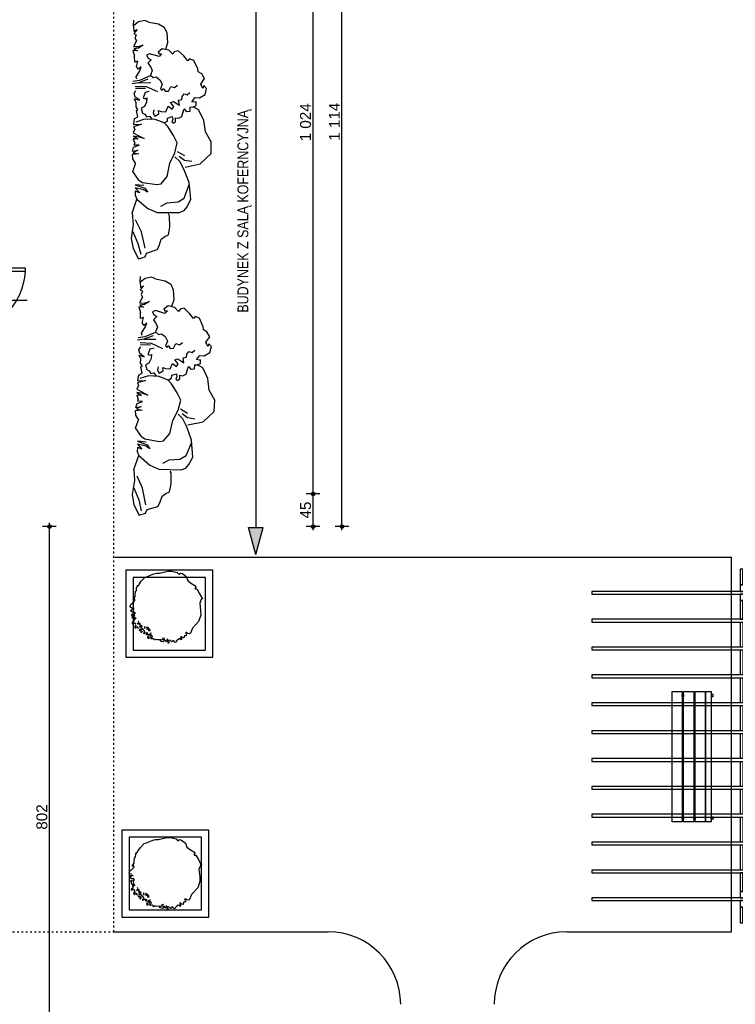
# Model space of a CAD drawing. Header units: inches. Extents: x 18487 to 24863, y 1480 to 5771.
# Tile 49 of 51: x 22396 to 23383, y 3674 to 5032. Entities that reach past the tile are written whole.
import ezdxf
from ezdxf.enums import TextEntityAlignment as Align

# ---------------------------------------------------------------- set-up
doc = ezdxf.new("R2010")
doc.units = ezdxf.units.IN
doc.header["$MEASUREMENT"] = 0
doc.linetypes.add('Przerywana', pattern=[6, 2.5, -3.5])
for name, color, linetype in [('_T elektryczne', 7, 'Continuous'), ('_T meble', 7, 'Continuous'), ('_T opisy', 7, 'Continuous'), ('_T sciany', 7, 'Continuous'), ('AA_PRZ_SCIANY_030', 7, 'Continuous'), ('ArchiCAD', 7, 'Continuous'), ('Window-Door Markers', 7, 'Continuous')]:
    doc.layers.add(name, color=color, linetype=linetype)
doc.styles.add('GENERATED_STYLE_16', font='txt')
doc.styles.add('GENERATED_STYLE_17', font='arial.ttf')
doc.styles.add('GENERATED_STYLE_20', font='txt')
doc.styles.add('GENERATED_STYLE_22', font='txt')
doc.styles.get("Standard").update_dxf_attribs({"font": 'txt', "bigfont": 'BIGFONT.SHX'})
doc.dimstyles.new('Dimstyle_7', dxfattribs={"dimtxt": 15, "dimasz": 9.5, "dimexe": 0.18, "dimexo": 0.5, "dimgap": 0.09, "dimtad": 1, "dimdec": 0, "dimzin": 0, "dimdsep": 46, "dimtxsty": 'GENERATED_STYLE_20', "dimblk": 'ARROWHEAD_11', "dimblk1": 'ARROWHEAD_11', "dimblk2": 'ARROWHEAD_11', "dimcen": 0.09, "dimclrd": 220, "dimclre": 220, "dimclrt": 220, "dimadec": 1, "dimazin": 0, "dimtfac": 1, "dimtdec": 4, "dimtmove": 0, "dimatfit": 3, "dimfxl": 0, "dimtolj": 1, "dimtzin": 0, "dimarcsym": 0})
pattern_1 = [(45, (0, 0), (-2.24506403, 2.24506403), [])]

# ---------------------------------------------------------------- blocks, each defined once
blk = doc.blocks.new('W BottomHung 65_235')
at = {"color": 0, "linetype": 'ByBlock'}
for p, q in [((70, 0), (-70, 0)), ((-70, 0), (-70, -6.8)), ((-66, 0), (-66, -6.8)), ((-62, -6.8), (-62, 0)), ((62, -6.8), (62, 0)), ((66, 0), (66, -6.8)), ((70, -6.8), (70, 0)), ((-70, -6.8), (70, -6.8)), ((-62, -3.4), (62, -3.4))]:
    blk.add_line(p, q, dxfattribs=at)
blk = doc.blocks.new('W BottomHung 65_236')
at = {"color": 0, "linetype": 'ByBlock'}
for p, q in [((70, 0), (-70, 0)), ((-70, 0), (-70, -6.8)), ((-66, 0), (-66, -6.8)), ((-62, -6.8), (-62, 0)), ((62, -6.8), (62, 0)), ((66, 0), (66, -6.8)), ((70, -6.8), (70, 0)), ((-70, -6.8), (70, -6.8)), ((-62, -3.4), (62, -3.4))]:
    blk.add_line(p, q, dxfattribs=at)
blk = doc.blocks.new('W BottomHung 65_237')
at = {"color": 0, "linetype": 'ByBlock'}
for p, q in [((70, 0), (-70, 0)), ((-70, 0), (-70, -6.8)), ((-66, 0), (-66, -6.8)), ((-62, -6.8), (-62, 0)), ((62, -6.8), (62, 0)), ((66, 0), (66, -6.8)), ((70, -6.8), (70, 0)), ((-70, -6.8), (70, -6.8)), ((-62, -3.4), (62, -3.4))]:
    blk.add_line(p, q, dxfattribs=at)
blk = doc.blocks.new('W BottomHung 65_240')
at = {"color": 0, "linetype": 'ByBlock'}
for p, q in [((70, 0), (-70, 0)), ((-70, 0), (-70, -6.8)), ((-66, 0), (-66, -6.8)), ((-62, -6.8), (-62, 0)), ((62, -6.8), (62, 0)), ((66, 0), (66, -6.8)), ((70, -6.8), (70, 0)), ((-70, -6.8), (70, -6.8)), ((-62, -3.4), (62, -3.4))]:
    blk.add_line(p, q, dxfattribs=at)
blk = doc.blocks.new('W BottomHung 65_241')
at = {"color": 0, "linetype": 'ByBlock'}
for p, q in [((70, 0), (-70, 0)), ((-70, 0), (-70, -6.8)), ((-66, 0), (-66, -6.8)), ((-62, -6.8), (-62, 0)), ((62, -6.8), (62, 0)), ((66, 0), (66, -6.8)), ((70, -6.8), (70, 0)), ((-70, -6.8), (70, -6.8)), ((-62, -3.4), (62, -3.4))]:
    blk.add_line(p, q, dxfattribs=at)
blk = doc.blocks.new('D1 65_382')
at = {"color": 140, "linetype": 'Continuous'}
for p, q in [((45, 90), (40.555, 90)), ((40.555, 0), (40.555, 90)), ((45, 0), (45, 90)), ((-52, 0), (-45, 0)), ((-52, -7), (-52, 0)), ((-45, 0), (-45, -7)), ((45, 0), (40.555, 0)), ((52, 0), (45, 0)), ((45, 0), (45, -7)), ((52, -7), (52, 0)), ((-45, -7), (-52, -7)), ((45, -7), (52, -7))]:
    blk.add_line(p, q, dxfattribs=at)
blk.add_arc((45, 0), 90, 92.827477, 180, dxfattribs=at)
blk = doc.blocks.new('Window-Door Marker - 70_5180')
at = {"layer": 'ArchiCAD', "color": 140, "linetype": 'Continuous'}
blk.add_line((0, 75), (0, -55), dxfattribs=at)
blk = doc.blocks.new('Window-Door Marker - 70_5181')
at = {"layer": 'ArchiCAD', "color": 140, "linetype": 'Continuous'}
blk.add_line((0, 75), (0, -55), dxfattribs=at)
blk = doc.blocks.new('WALL_680', base_point=(22308.8, 5424.6))
at = {"layer": '_T sciany'}
h = blk.add_hatch(dxfattribs=at)
h.set_pattern_fill('ANSI31', color=5, style=0, pattern_type=2)
h.set_pattern_definition(pattern_1)
h.paths.add_polyline_path([(22286.3, 5360.7), (22331.3, 5360.7), (22331.3, 5447.1), (22286.3, 5402.1)], flags=0)
h = blk.add_hatch(dxfattribs=at)
h.set_pattern_fill('ANSI31', color=5, style=0, pattern_type=2)
h.set_pattern_definition(pattern_1)
h.paths.add_polyline_path([(22286.3, 4377.8), (22331.3, 4332.8), (22331.3, 4452.8), (22286.3, 4452.8)], flags=0)
at = {"layer": '_T sciany', "color": 5, "linetype": 'Continuous'}
for p, q in [((22331.3, 5360.7), (22331.3, 5447.1)), ((22286.3, 5402.1), (22286.3, 5360.7)), ((22331.3, 5360.7), (22286.3, 5360.7)), ((22331.3, 4452.8), (22286.3, 4452.8)), ((22286.3, 4452.8), (22286.3, 4377.8)), ((22331.3, 4332.8), (22331.3, 4452.8))]:
    blk.add_line(p, q, dxfattribs=at)
at = {"layer": '_T sciany', "color": 140, "linetype": 'Continuous', "xscale": -1, "rotation": 269.9999999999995}
for name, p in [('W BottomHung 65_235', (22313.3, 5290.7)), ('W BottomHung 65_236', (22313.3, 5046.8)), ('W BottomHung 65_237', (22313.3, 4906.8)), ('W BottomHung 65_240', (22313.3, 4766.8)), ('W BottomHung 65_241', (22313.3, 4522.8))]:
    blk.add_blockref(name, p, dxfattribs=at)
at = {"layer": '_T sciany', "xscale": -1, "rotation": 269.9999999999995}
for p in [(22313.3, 5168.8), (22313.3, 4644.8)]:
    blk.add_blockref('D1 65_382', p, dxfattribs=at)
at = {"layer": 'Window-Door Markers'}
ref = blk.add_blockref('Window-Door Marker - 70_5180', (22331.3, 5168.8), dxfattribs=dict(at, rotation=270))
ref.add_attrib('AC_WIDO_A_SIZE', '90', dxfattribs={"color": 255, "height": 10, "style": 'GENERATED_STYLE_17'}).set_placement((22366.2, 5170.8), align=Align.BOTTOM_LEFT)
ref.add_attrib('AC_WIDO_B_SIZE', '200', dxfattribs={"color": 255, "height": 10, "style": 'GENERATED_STYLE_17'}).set_placement((22358.6, 5150.8), align=Align.BOTTOM_LEFT)
ref = blk.add_blockref('Window-Door Marker - 70_5181', (22331.3, 4644.8), dxfattribs=dict(at, rotation=270))
ref.add_attrib('AC_WIDO_A_SIZE', '90', dxfattribs={"color": 255, "height": 10, "style": 'GENERATED_STYLE_17'}).set_placement((22366.2, 4646.8), align=Align.BOTTOM_LEFT)
ref.add_attrib('AC_WIDO_B_SIZE', '200', dxfattribs={"color": 255, "height": 10, "style": 'GENERATED_STYLE_17'}).set_placement((22358.6, 4626.8), align=Align.BOTTOM_LEFT)
blk = doc.blocks.new('Tree 1 plan 65_71')
at = {"layer": '_T meble', "color": 0, "linetype": 'Continuous'}
for p, q in [((-34.5, 35.7), (-29.3, 41.4)), ((-29.3, 41.4), (-26, 42.2)), ((-26, 42.2), (-21.6, 44.1)), ((-21.6, 44.1), (-17.1, 46.1)), ((-17.1, 46.1), (-13.7, 46.8)), ((-13.7, 46.8), (-9.3, 46.8)), ((-9.3, 46.8), (-7.5, 47.3)), ((-7.5, 47.3), (2.1, 49.7)), ((2.1, 49.7), (7.6, 49.7)), ((7.6, 49.7), (14.8, 47.9)), ((14.8, 47.9), (17.4, 45.2)), ((17.4, 45.2), (19.6, 46.8)), ((19.6, 46.8), (22.3, 46.2)), ((22.3, 46.2), (27.6, 42.1)), ((27.6, 42.1), (29.6, 36.6)), ((-40.9, 26.7), (-39.6, 28.2)), ((-39.7, 29.6), (-38.8, 29.7)), ((-39.6, 28.2), (-39.7, 29.6)), ((-38.8, 29.7), (-38.4, 29.1)), ((-38.4, 29.1), (-37.9, 30.8)), ((-37.9, 30.8), (-34.5, 35.7)), ((29.6, 36.6), (33.5, 33.4)), ((33.5, 33.4), (39.4, 29.9)), ((39.4, 29.9), (40.9, 27.5)), ((40.9, 27.5), (40.2, 26.6)), ((-44.8, 11.9), (-42.9, 14.4)), ((-42.9, 17.3), (-42.7, 21.3)), ((-42.9, 14.4), (-42.9, 17.3)), ((-42.7, 21.3), (-41.2, 23.1)), ((-41.2, 23.1), (-40.9, 26.7)), ((40.2, 26.6), (39.2, 26.2)), ((39.2, 26.2), (40, 25.3)), ((40, 25.3), (42.2, 25.3)), ((42.2, 25.3), (45.5, 19.4)), ((45.5, 19.4), (48.5, 13.5)), ((-49.8, 1), (-48.9, 3.6)), ((-48.9, -0.4), (-49.8, 1)), ((-48.9, 3.6), (-46, 5.7)), ((-46, 5.7), (-43.2, 8.9)), ((-45.9, 10.7), (-44.8, 11.9)), ((-45, 9.8), (-45.9, 10.7)), ((-44.7, 10.8), (-45, 9.8)), ((-43.5, 11.3), (-44.7, 10.8)), ((-43.2, 8.9), (-43.5, 11.3)), ((48.3, 11.1), (46.4, 5.6)), ((46.4, 5.6), (47.4, -4.5)), ((49.4, 11.1), (48.3, 11.1)), ((48.5, 13.5), (49.9, 12.4)), ((49.9, 12.4), (49.4, 11.1)), ((-48.3, -6.2), (-49, -4.1)), ((-49, -4.1), (-47.8, -4.9)), ((-46.9, -0.8), (-48.9, -0.4)), ((-46, -7.1), (-48.3, -6.2)), ((-48.1, -2.8), (-46.3, -1.6)), ((-46.9, -4.3), (-48.1, -2.8)), ((-46.8, -9.7), (-48, -10.3)), ((-48, -10.3), (-47.8, -11.6)), ((-47.8, -4.9), (-46.9, -4.3)), ((-47.8, -11.6), (-46.5, -11.7)), ((-46.2, -12.7), (-47.3, -13.4)), ((-47.3, -13.4), (-46.8, -15.1)), ((-46.9, -10.9), (-46.5, -10.1)), ((-46.5, -11.7), (-46.9, -10.9)), ((-46.5, -10.1), (-46.8, -9.7)), ((-46.3, -1.6), (-44.4, -2.5)), ((-43.9, -6.8), (-46, -7.1)), ((-44.7, -8.9), (-43.6, -8.6)), ((-44.5, -10.1), (-44.7, -8.9)), ((-43.6, -12.8), (-44.5, -10.1)), ((-42.9, -7.9), (-43.9, -6.8)), ((-43.9, -14.2), (-43.6, -12.8)), ((-43.6, -8.6), (-43, -9.4)), ((-43, -9.4), (-42.9, -7.9)), ((47.7, -11.2), (44.6, -19.9)), ((47.4, -4.5), (47.7, -11.2)), ((-45.4, -20.3), (-47, -21)), ((-47, -21), (-47, -22.7)), ((-47, -22.7), (-46.2, -23.2)), ((-46.8, -15.1), (-46, -14.5)), ((-46.2, -23.2), (-45.6, -22)), ((-46, -14.5), (-44.8, -15.1)), ((-44.7, -16.5), (-45.8, -17.1)), ((-45.8, -17.1), (-44.9, -18.7)), ((-45.8, -21.6), (-45.2, -21.2)), ((-45.6, -22), (-45.8, -21.6)), ((-44.3, -20.4), (-45.4, -20.3)), ((-45.2, -21.2), (-44.1, -22.1)), ((-44.9, -18.7), (-44.1, -18.4)), ((-44.8, -15.1), (-44.7, -16.5)), ((-44.1, -18.4), (-43.7, -17.2)), ((-44.1, -22.1), (-43, -21.7)), ((-41.5, -16.4), (-43.9, -14.2)), ((-43.7, -17.2), (-42.9, -16.1)), ((-42.5, -25.9), (-43.7, -27.1)), ((-43.7, -27.1), (-42.6, -29.3)), ((-42.5, -22.7), (-43.1, -23.7)), ((-43.1, -23.7), (-41.8, -25.3)), ((-43, -21.7), (-42.5, -22.7)), ((-41.8, -25.3), (-42.5, -25.9)), ((-41.6, -28.5), (-41.5, -27.1)), ((-41.5, -27.1), (-39.9, -26.9)), ((-39.9, -23), (-39.1, -22.3)), ((-38.7, -23.6), (-39.9, -23)), ((-39.9, -26.9), (-39.8, -28.7)), ((-39.1, -22.3), (-37.6, -21.1)), ((-37.2, -22.7), (-38.7, -23.6)), ((-37.6, -21.1), (-38.4, -19.4)), ((-35.8, -23.3), (-37.2, -22.7)), ((-37, -24.8), (-36.6, -23.8)), ((-35.7, -24.4), (-37, -24.8)), ((-36.6, -23.8), (-35.8, -23.3)), ((-35.7, -27.7), (-36.6, -26.3)), ((-36.6, -26.3), (-34.5, -26.6)), ((-35.4, -25.4), (-35.7, -24.4)), ((-33.9, -25.7), (-35.4, -25.4)), ((-34.5, -26.6), (-34.2, -27.7)), ((-34.2, -27.7), (-33.4, -26.9)), ((-33.4, -26.9), (-33.9, -25.7)), ((-29.7, -26.8), (-30.5, -28.3)), ((-29.3, -29.3), (-29.7, -26.8)), ((44.6, -19.9), (36.1, -29.1)), ((-42.6, -29.3), (-41.6, -28.5)), ((-39.8, -28.7), (-38.5, -29.2)), ((-36.7, -30.7), (-37.6, -31.7)), ((-37.6, -31.7), (-36.7, -32.8)), ((-34.5, -31.6), (-36.7, -30.7)), ((-36.7, -32.8), (-36.4, -32)), ((-36.4, -32), (-35.1, -32.2)), ((-36.1, -28.7), (-35.7, -27.7)), ((-35.1, -29), (-36.1, -28.7)), ((-33.4, -29.5), (-35.1, -29)), ((-35.1, -32.2), (-34.9, -33.2)), ((-34.9, -33.2), (-35.1, -34.7)), ((-35.1, -34.7), (-33.6, -35)), ((-33, -31.1), (-34.5, -31.6)), ((-33.7, -34), (-33, -33.1)), ((-33.6, -35), (-33.7, -34)), ((-30.8, -32), (-33.4, -29.5)), ((-30.9, -35.5), (-29.7, -34.6)), ((-30.9, -37), (-30.9, -35.5)), ((-29, -35.9), (-30.9, -37)), ((-29.9, -33.4), (-30.8, -32)), ((-30.5, -28.3), (-29.3, -29.3)), ((-29.7, -34.6), (-29.9, -33.4)), ((-26.7, -35.6), (-29, -35.9)), ((-26.7, -38.3), (-27.6, -37.1)), ((-27.6, -37.1), (-26.3, -37.1)), ((-26.9, -27.6), (-27.3, -29)), ((-27.3, -29), (-26.5, -30.9)), ((-25.8, -28.2), (-26.9, -27.6)), ((-25.5, -36.2), (-26.7, -35.6)), ((-24.9, -38.2), (-26.7, -38.3)), ((-26.5, -30.9), (-26.3, -29.7)), ((-26.3, -29.7), (-25.1, -29.9)), ((-26.3, -37.1), (-25.5, -36.2)), ((-24.6, -28.9), (-25.8, -28.2)), ((-25.1, -29.9), (-24.5, -32.1)), ((-24.1, -30.4), (-24.6, -28.9)), ((-24.5, -32.1), (-22.4, -32.2)), ((-23.6, -30.5), (-24.1, -30.4)), ((-23.9, -38.6), (-23.4, -37.4)), ((-23.7, -39.8), (-23.9, -38.6)), ((-21.9, -40), (-23.7, -39.8)), ((-22.6, -30.5), (-23.6, -30.5)), ((-23.4, -37.4), (-22.1, -36.8)), ((-22.4, -32.2), (-22.6, -30.5)), ((-20.3, -38.6), (-22.2, -38.8)), ((-22.2, -38.8), (-21.9, -40)), ((-22.1, -36.8), (-21, -36.2)), ((-21, -36.2), (-21.6, -35.8)), ((-19.4, -40), (-20.3, -38.6)), ((-19.2, -41.5), (-19.4, -40)), ((21, -40.6), (19.5, -41)), ((21.9, -41.2), (21, -40.6)), ((24.9, -39.5), (24.4, -42.5)), ((26.8, -39.7), (24.9, -39.5)), ((27.2, -34.9), (26.5, -35.8)), ((26.5, -35.8), (27.4, -36.7)), ((28.1, -38.8), (26.8, -39.7)), ((28.2, -35.2), (27.2, -34.9)), ((27.4, -36.7), (28.1, -38.8)), ((29.6, -36.5), (28.2, -35.2)), ((32.2, -36.7), (29.6, -36.5)), ((33.5, -35.8), (32.2, -36.7)), ((36.1, -29.1), (33.5, -35.8)), ((-24.6, -41.2), (-26, -41.2)), ((-26, -41.2), (-25.9, -42.5)), ((-25.9, -42.5), (-24.1, -43.4)), ((-23.7, -42.1), (-24.6, -41.2)), ((-24.1, -43.4), (-23.7, -42.1)), ((-22.2, -42.4), (-21.5, -41.5)), ((-20.4, -44), (-22.2, -42.4)), ((-21.5, -41.5), (-20.6, -41.8)), ((-20.6, -41.8), (-19.2, -41.5)), ((-17.3, -43.6), (-20.4, -44)), ((-16.1, -45.7), (-17.3, -43.6)), ((-14.3, -44.6), (-16.1, -45.7)), ((-12.2, -45.4), (-14.3, -44.6)), ((-8.7, -45.2), (-12.2, -45.4)), ((-6.9, -45.4), (-8.7, -45.2)), ((-8.1, -46.3), (-6.9, -46.1)), ((-7.4, -47.5), (-8.1, -46.3)), ((-4.1, -48.1), (-7.4, -47.5)), ((-6.9, -46.1), (-6.9, -45.4)), ((-5.1, -44.5), (-4.8, -43)), ((-4.2, -45.4), (-5.1, -44.5)), ((-4.8, -43), (-3.6, -42.4)), ((-1.8, -45.1), (-4.2, -45.4)), ((-2.6, -46.6), (-4.1, -48.1)), ((-3.6, -42.4), (-2.4, -42.7)), ((-1.5, -46.3), (-1.8, -45.1)), ((0.1, -46.4), (-1.5, -46.3)), ((-0.2, -47.8), (0.1, -46.4)), ((1.5, -47.3), (-0.2, -47.8)), ((2.2, -45.1), (1, -44)), ((1, -44), (1.2, -45.7)), ((1.2, -45.7), (1.5, -47.3)), ((3, -47.9), (2.1, -49.9)), ((2.1, -49.9), (4, -49.3)), ((2.7, -46.4), (2.2, -45.1)), ((4.2, -45.8), (2.7, -46.4)), ((4, -47.9), (3, -47.9)), ((4, -49.3), (4, -47.9)), ((6.1, -46.7), (4.2, -45.8)), ((7.2, -47.3), (6.1, -46.7)), ((6.5, -48.1), (7.2, -47.3)), ((8.6, -47.7), (6.5, -48.1)), ((9, -46.1), (8.4, -46.9)), ((8.4, -46.9), (8.6, -47.7)), ((10.8, -47.2), (9, -46.1)), ((11.5, -48.4), (10.8, -47.2)), ((12.6, -48.7), (11.5, -48.4)), ((13.9, -47.8), (12.6, -48.7)), ((16.2, -44.5), (13.6, -47.2)), ((13.6, -47.2), (13.9, -47.8)), ((17.5, -43.7), (16.2, -44.5)), ((19.8, -43.9), (17.5, -43.7)), ((19.5, -41), (20.4, -42.2)), ((19.6, -44.6), (19.8, -43.9)), ((19.8, -45.4), (19.6, -44.6)), ((21.1, -44.5), (19.8, -45.4)), ((20.4, -42.2), (21.1, -44.5)), ((21.3, -42.1), (21.9, -41.2)), ((22.9, -42.2), (21.3, -42.1)), ((24.4, -42.5), (22.9, -42.2))]:
    blk.add_line(p, q, dxfattribs=at)
blk = doc.blocks.new('Soil holder 1 65_72')
at = {"layer": '_T elektryczne', "color": 0, "linetype": 'ByBlock'}
for p, q in [((60, 60), (-60, 60)), ((-60, 60), (-60, -60)), ((60, -60), (60, 60)), ((50, 50), (-50, 50)), ((-50, 50), (-50, -50)), ((50, -50), (50, 50)), ((-50, -50), (50, -50)), ((-60, -60), (60, -60))]:
    blk.add_line(p, q, dxfattribs=at)
blk = doc.blocks.new('Frame Vine2 65_5177')
at = {"layer": '_T meble', "color": 0, "linetype": 'ByBlock'}
for p, q in [((3.8, 243.8), (0, 243.8)), ((0, 243.8), (0, 0)), ((3.8, 0), (3.8, 243.8)), ((42.3, 243.8), (38.4, 243.8)), ((38.4, 243.8), (38.4, 0)), ((42.3, 0), (42.3, 243.8)), ((80.7, 243.8), (76.9, 243.8)), ((76.9, 243.8), (76.9, 0)), ((80.7, 0), (80.7, 243.8)), ((119.1, 243.8), (115.3, 243.8)), ((115.3, 243.8), (115.3, 0)), ((119.1, 0), (119.1, 243.8)), ((157.6, 243.8), (153.8, 243.8)), ((153.8, 243.8), (153.8, 0)), ((157.6, 0), (157.6, 243.8)), ((196, 243.8), (192.2, 243.8)), ((192.2, 243.8), (192.2, 0)), ((196, 0), (196, 243.8)), ((234.5, 243.8), (230.7, 243.8)), ((230.7, 243.8), (230.7, 0)), ((234.5, 0), (234.5, 243.8)), ((272.9, 243.8), (269.1, 243.8)), ((269.1, 243.8), (269.1, 0)), ((272.9, 0), (272.9, 243.8)), ((311.4, 243.8), (307.6, 243.8)), ((307.6, 243.8), (307.6, 0)), ((311.4, 0), (311.4, 243.8)), ((349.8, 243.8), (346, 243.8)), ((346, 243.8), (346, 0)), ((349.8, 0), (349.8, 243.8)), ((388.3, 243.8), (384.5, 243.8)), ((384.5, 243.8), (384.5, 0)), ((388.3, 0), (388.3, 243.8)), ((426.7, 243.8), (422.9, 243.8)), ((422.9, 243.8), (422.9, 0)), ((426.7, 0), (426.7, 243.8)), ((-8.9, 208.3), (-30.5, 208.3)), ((-30.5, 208.3), (-30.5, 204.5)), ((-30.5, 204.5), (-8.9, 204.5)), ((0, 213.4), (-8.9, 213.4)), ((-8.9, 213.4), (-8.9, 204.5)), ((-8.9, 204.5), (-8.9, 208.3)), ((-8.9, 204.5), (0, 204.5)), ((0, 204.5), (0, 213.4)), ((12.7, 213.4), (3.8, 213.4)), ((3.8, 213.4), (3.8, 204.5)), ((3.8, 204.5), (12.7, 204.5)), ((12.7, 204.5), (12.7, 213.4)), ((38.4, 208.3), (12.7, 208.3)), ((12.7, 208.3), (12.7, 204.5)), ((12.7, 204.5), (38.4, 204.5)), ((38.4, 204.5), (38.4, 208.3)), ((42.3, 208.3), (76.9, 208.3)), ((42.3, 204.5), (76.9, 204.5)), ((80.7, 208.3), (115.3, 208.3)), ((80.7, 204.5), (115.3, 204.5)), ((119.1, 208.3), (153.8, 208.3)), ((119.1, 204.5), (153.8, 204.5)), ((157.6, 208.3), (192.2, 208.3)), ((157.6, 204.5), (192.2, 204.5)), ((196, 208.3), (230.7, 208.3)), ((196, 204.5), (230.7, 204.5)), ((234.5, 208.3), (269.1, 208.3)), ((234.5, 204.5), (269.1, 204.5)), ((272.9, 208.3), (307.6, 208.3)), ((272.9, 204.5), (307.6, 204.5)), ((311.4, 208.3), (346, 208.3)), ((311.4, 204.5), (346, 204.5)), ((349.8, 208.3), (384.5, 208.3)), ((349.8, 204.5), (384.5, 204.5)), ((414, 208.3), (388.3, 208.3)), ((388.3, 208.3), (388.3, 204.5)), ((388.3, 204.5), (414, 204.5)), ((422.9, 213.4), (414, 213.4)), ((414, 213.4), (414, 204.5)), ((414, 204.5), (414, 208.3)), ((414, 204.5), (422.9, 204.5)), ((422.9, 204.5), (422.9, 213.4)), ((435.6, 213.4), (426.7, 213.4)), ((426.7, 213.4), (426.7, 204.5)), ((426.7, 204.5), (435.6, 204.5)), ((435.6, 204.5), (435.6, 213.4)), ((457.2, 208.3), (435.6, 208.3)), ((435.6, 208.3), (435.6, 204.5)), ((435.6, 204.5), (457.2, 204.5)), ((457.2, 204.5), (457.2, 208.3)), ((0, 0), (3.8, 0)), ((38.4, 0), (42.3, 0)), ((76.9, 0), (80.7, 0)), ((115.3, 0), (119.1, 0)), ((153.8, 0), (157.6, 0)), ((192.2, 0), (196, 0)), ((230.7, 0), (234.5, 0)), ((269.1, 0), (272.9, 0)), ((307.6, 0), (311.4, 0)), ((346, 0), (349.8, 0)), ((384.5, 0), (388.3, 0)), ((422.9, 0), (426.7, 0))]:
    blk.add_line(p, q, dxfattribs=at)
blk = doc.blocks.new('Bank 2 65_5171')
at = {"layer": '_T meble', "color": 0, "linetype": 'ByBlock'}
for p, q in [((-83, 0.8), (-86, 0.8)), ((-86, 0.8), (-86, -2.2)), ((-83, -2.2), (-83, 0.8)), ((83, -2.2), (83, 0.8)), ((83, 0.8), (86, 0.8)), ((86, 0.8), (86, -2.2)), ((-90, -9.9), (-90, -2.2)), ((-90, -2.2), (90, -2.2)), ((90, -9.9), (-90, -9.9)), ((-90, -24.1), (-90, -10.1)), ((-90, -10.1), (90, -10.1)), ((-86, -2.2), (-83, -2.2)), ((-83, -9.9), (-86, -9.9)), ((-86, -9.9), (-86, -10.1)), ((-86, -10.1), (-83, -10.1)), ((-83, -10.1), (-83, -9.9)), ((86, -2.2), (83, -2.2)), ((83, -9.9), (83, -10)), ((86, -9.9), (83, -9.9)), ((83, -10), (86, -10)), ((86, -10), (86, -9.9)), ((90, -2.2), (90, -9.9)), ((90, -10.1), (90, -24.1)), ((90, -24.1), (-90, -24.1)), ((-90, -40.1), (-90, -26.1)), ((-90, -26.1), (90, -26.1)), ((-90, -26.1), (90, -26.1)), ((-90, -40.1), (-90, -26.1)), ((-83, -24.1), (-86, -24.1)), ((-86, -24.1), (-86, -26.1)), ((-86, -26.1), (-83, -26.1)), ((-83, -26.1), (-83, -24.1)), ((83, -26.1), (83, -24.1)), ((83, -24.1), (86, -24.1)), ((86, -26.1), (83, -26.1)), ((86, -24.1), (86, -26.1)), ((90, -26.1), (90, -40.1)), ((90, -26.1), (90, -40.1)), ((90, -40.1), (-90, -40.1)), ((90, -40.1), (-90, -40.1)), ((-86, -42.1), (-86, -40.1)), ((-86, -40.1), (-83, -40.1)), ((-83, -40.1), (-83, -42.1)), ((83, -42.1), (83, -40.1)), ((83, -40.1), (86, -40.1)), ((86, -40.1), (86, -42.1)), ((-90, -56.1), (-90, -42.1)), ((-90, -42.1), (90, -42.1)), ((-83, -42.1), (-86, -42.1)), ((86, -42.1), (83, -42.1)), ((90, -42.1), (90, -56.1)), ((90, -56.1), (-90, -56.1))]:
    blk.add_line(p, q, dxfattribs=at)
blk = doc.blocks.new('Stone 1 elev 65_5605')
at = {"layer": '_T meble', "color": 0, "linetype": 'ByBlock'}
for p, q in [((-95.8, 108.7), (-80, 109)), ((-80, 109), (-66.3, 101)), ((-110.3, 93.7), (-95.8, 108.7)), ((-66.3, 101), (-50.2, 98.7)), ((-50.2, 98.7), (-35.9, 91.2)), ((-19.4, 92.8), (-14.6, 100.6)), ((-14.6, 100.6), (-6.3, 102.5)), ((-6.3, 102.5), (-2.4, 98.6)), ((-2.4, 98.6), (-6.3, 97.2)), ((-6.3, 97.2), (-0.5, 94.7)), ((-0.5, 94.7), (7.3, 99.6)), ((7.3, 99.6), (14.1, 95.7)), ((14.1, 95.7), (16.5, 90.9)), ((-115, 72.9), (-110.3, 93.7)), ((-105, 72), (-106.4, 82)), ((-35.9, 91.2), (-31.7, 83.8)), ((-32.2, 79.6), (-31.7, 83.8)), ((-31.7, 83.8), (-29.9, 87.9)), ((-29.9, 87.9), (-24.7, 87.9)), ((-24.7, 87.9), (-25.2, 86.5)), ((-25.2, 86.5), (-24.7, 82.1)), ((-24.7, 82.1), (-18.9, 86.5)), ((-18.9, 86.5), (-19.4, 92.8)), ((16.5, 90.9), (20.9, 90.4)), ((20.9, 90.4), (32.5, 85)), ((32.5, 85), (34.5, 78.7)), ((-177.3, 65.2), (-174.7, 71.7)), ((-174.7, 71.7), (-169.5, 75.7)), ((-169.5, 75.7), (-159.2, 80.8)), ((-162.6, 63.1), (-157.5, 71.7)), ((-159.2, 80.8), (-136, 78.3)), ((-157.5, 71.7), (-138.7, 78.6)), ((-136, 78.3), (-117.6, 71.2)), ((-117.6, 71.2), (-107.1, 65.6)), ((-99.6, 64.5), (-105, 72)), ((-93.2, 62), (-98.9, 72)), ((-47.5, 64.2), (-45.1, 68.5)), ((-45.1, 68.5), (-35.4, 71)), ((-38, 79.6), (-38.5, 75.2)), ((-38.5, 75.2), (-34.6, 72.2)), ((-32.2, 79.6), (-38, 79.6)), ((-35.4, 71), (-34.6, 72.2)), ((-22.6, 63.6), (-21.7, 68.2)), ((-21.7, 68.2), (-17.6, 68.6)), ((-17.6, 68.6), (-13.9, 71.4)), ((-14.9, 75.9), (-11.7, 79.6)), ((-13.9, 71.4), (-14.9, 75.9)), ((34.5, 78.7), (32, 76.8)), ((32, 76.8), (38.8, 71)), ((38.8, 71), (45.6, 63.2)), ((-177.2, 34.5), (-177.3, 65.2)), ((-164.1, 48), (-162.6, 63.1)), ((-109.5, 52), (-94.9, 58.6)), ((-107.1, 65.6), (-100.4, 58.8)), ((-94.9, 58.6), (-81.2, 62)), ((-81.2, 62), (-71.4, 56.9)), ((-71.4, 56.9), (-58.8, 48.8)), ((-54.3, 56.4), (-51.9, 59.8)), ((-52.4, 54.5), (-54.3, 56.4)), ((-49, 55.9), (-52.4, 54.5)), ((-51.9, 59.8), (-46.6, 59.8)), ((-45.1, 55), (-49, 55.9)), ((-46.6, 59.8), (-47.5, 64.2)), ((-47.1, 48.6), (-45.1, 55)), ((-35, 54.9), (-31.3, 57.2)), ((-30.9, 49.4), (-35, 54.9)), ((-31.3, 57.2), (-25.8, 52.6)), ((-24.5, 56.7), (-29.5, 65)), ((-29.5, 65), (-22.6, 63.6)), ((-25.8, 52.6), (-24.5, 56.7)), ((-4.8, 58.1), (-1.6, 62.2)), ((-3.4, 53.1), (-4.8, 58.1)), ((44.2, 57.9), (40.8, 55.9)), ((40.8, 55.9), (46.6, 50.6)), ((45.6, 63.2), (44.2, 57.9)), ((-214.2, 39.9), (-210.6, 44.8)), ((-210.6, 44.8), (-208, 49.9)), ((-208, 49.9), (-197, 52)), ((-197, 52), (-181.8, 51.5)), ((-181.8, 51.5), (-179.3, 50)), ((-168.7, 39.4), (-164.1, 48)), ((-137.8, 39.9), (-127.7, 48)), ((-127.7, 48), (-109.5, 52)), ((-58.8, 48.8), (-53.9, 43.8)), ((-53.9, 43.8), (-51.4, 48.6)), ((-53.9, 43.8), (-49.2, 31.5)), ((-51.4, 48.6), (-47.1, 48.6)), ((-38.6, 46.2), (-30.9, 49.4)), ((-38.2, 39.8), (-38.6, 46.2)), ((-10.2, 45.7), (-9.8, 49.9)), ((-6.3, 42.8), (-10.2, 45.7)), ((-9.8, 49.9), (-3.4, 53.1)), ((-9.2, 41.4), (-6.3, 42.8)), ((-6.8, 38.9), (-9.2, 41.4)), ((-0.5, 41.4), (-6.8, 38.9)), ((5.8, 38), (-0.5, 41.4)), ((48.5, 41.4), (43.7, 35.5)), ((46.6, 50.6), (48.5, 41.4)), ((56.8, 48.7), (47.6, 46)), ((70.5, 47.6), (56.8, 48.7)), ((78.4, 43.9), (70.5, 47.6)), ((82.7, 36), (78.4, 43.9)), ((-233.4, 19.6), (-228.6, 34.5)), ((-228.6, 34.5), (-223.5, 37.1)), ((-223.5, 37.1), (-214.2, 39.9)), ((-172, 21.6), (-177.2, 34.5)), ((-138.8, 33.8), (-137.8, 39.9)), ((-136, 13.9), (-138.8, 33.8)), ((-49.2, 31.5), (-48.8, 16.8)), ((-44.3, 23.7), (-49.1, 27.4)), ((-44.6, 31.1), (-41.4, 36.6)), ((-40.5, 28.8), (-44.6, 31.1)), ((-41.4, 36.6), (-36.8, 36.1)), ((-35.9, 29.7), (-40.5, 28.8)), ((-36.8, 36.1), (-38.2, 39.8)), ((-3.6, 19), (-10.4, 35)), ((9.7, 33.1), (5.8, 38)), ((8.7, 28.8), (9.7, 33.1)), ((12.1, 24.9), (8.7, 28.8)), ((18.4, 27.3), (12.1, 24.9)), ((23.3, 25.4), (18.4, 27.3)), ((41.3, 40.4), (37.9, 37)), ((37.9, 37), (41.7, 23.9)), ((41.3, 37), (41.3, 40.4)), ((43.7, 35.5), (41.3, 37)), ((85.1, 22.9), (82.7, 36)), ((-241.5, 8.7), (-238.5, 17.6)), ((-238.5, 17.6), (-233.4, 19.6)), ((-226.8, 17.6), (-204.1, 12.6)), ((-159.2, 6.2), (-172, 21.6)), ((-149.3, 21.3), (-146.1, 15.5)), ((-143.9, 17.5), (-149.3, 21.3)), ((-146.1, 15.5), (-143.5, 3.9)), ((-139.2, 3.9), (-143.9, 17.5)), ((-140.3, 16), (-139.2, 3.9)), ((-132.7, 9), (-136, 13.9)), ((-75.5, 16.5), (-73.4, 9.1)), ((-71, 8.1), (-75.5, 16.5)), ((-48.8, 16.8), (-52.9, 4.9)), ((-45.5, 19.6), (-44.3, 23.7)), ((-41.9, 17.2), (-45.5, 19.6)), ((-40.2, 13.9), (-41.9, 17.2)), ((-33.7, 12.2), (-40.2, 13.9)), ((-31.2, 16.8), (-33.7, 12.2)), ((-25, 19.6), (-31.2, 16.8)), ((-19.3, 20), (-25, 19.6)), ((-20.5, 17.6), (-19.3, 20)), ((-19.3, 15.1), (-20.5, 17.6)), ((-11.9, 17.6), (-19.3, 15.1)), ((-10.7, 23.3), (-11.9, 17.6)), ((-6, 4.3), (-5.8, 18.3)), ((-3.3, 3.9), (-3.6, 19)), ((1.4, 9.1), (1.8, 25.6)), ((6.4, 21.5), (1.4, 9.1)), ((11, 24.7), (4.6, 10.1)), ((28.6, 21.5), (23.3, 25.4)), ((33.2, 26.1), (28.6, 21.5)), ((35.5, 22), (33.2, 26.1)), ((39.6, 19.7), (35.5, 22)), ((41.7, 23.9), (39.6, 19.7)), ((53.5, 15.2), (49.2, 8.7)), ((51.4, 8.2), (53.5, 15.2)), ((85.1, 22.9), (87.3, 17.3)), ((87.3, 17.3), (85.5, 8.7)), ((-227.3, 1), (-241.5, 8.7)), ((-235.4, 12.1), (-220.5, 8.3)), ((-213.2, -1.6), (-227.3, 1)), ((-220.5, 8.3), (-204.2, 1)), ((-193.9, 1), (-213.2, -1.6)), ((-204.1, 12.6), (-187.4, 4.5)), ((-178.5, -0.3), (-193.9, 1)), ((-178.5, -0.3), (-159.2, 6.2)), ((-153.5, 3.9), (-159.2, 6.2)), ((-148.2, 3.9), (-153.5, 3.9)), ((-143.5, 3.9), (-150.3, 10.2)), ((-150.3, 10.2), (-148.2, 3.9)), ((-132.7, 9), (-120.8, 0.7)), ((-120.8, 0.7), (-110.3, 4.4)), ((-103.4, 0.2), (-110.3, 4.4)), ((-97.6, -0.3), (-103.4, 0.2)), ((-96.5, 9.1), (-97.6, -0.3)), ((-95, 1.2), (-96.5, 9.1)), ((-91.3, 7.6), (-95, 1.2)), ((-92.9, 0.4), (-91.3, 7.6)), ((-92.9, 0.4), (-87.3, 1.9)), ((-87.3, 1.9), (-84.5, 9.4)), ((-84.5, 9.4), (-84.3, 2.7)), ((-84.3, 2.7), (-81.8, 3.3)), ((-76, 1.2), (-81.8, 3.3)), ((-72.3, 1.2), (-76, 7.6)), ((-76, 7.6), (-76, 1.2)), ((-73.4, 9.1), (-72.3, 1.2)), ((-67.6, 1.2), (-71, 8.1)), ((-62.3, 3.3), (-67.6, 1.2)), ((-59.1, 1.8), (-62.3, 3.3)), ((-55.4, 12.8), (-59.1, 1.8)), ((-56, 1.8), (-55.4, 12.8)), ((-48.1, 2.8), (-56, 1.8)), ((-48.1, 2.8), (-45.5, 7.7)), ((-45.5, 7.7), (-36.5, 5.7)), ((-36.5, 5.7), (-35.3, 7.7)), ((-35.3, 7.7), (-31.6, 5.3)), ((-31.6, 5.3), (-25.9, 5.3)), ((-25.9, 5.3), (-20.5, 3.2)), ((-20.5, 3.2), (-22.6, 10.2)), ((-22.6, 10.2), (-18.5, 4)), ((-18.5, 4), (-13.2, 2.4)), ((-13.2, 2.4), (-9.1, 4.9)), ((1.4, 9.1), (0, 0)), ((4.6, 10.1), (3.2, 0.9)), ((8.7, 5), (6.9, 6.6)), ((8.7, 5), (18.1, 10.5)), ((18.1, 10.5), (23.6, 12.3)), ((23.6, 12.3), (20.4, 8.7)), ((20.4, 8.7), (24, 5.9)), ((24, 5.9), (31.3, 7.8)), ((31.3, 7.8), (30, 3.7)), ((30, 3.7), (38.2, 3.2)), ((46.2, 0.9), (38.2, 3.2)), ((48.3, 2.2), (45.7, 7.4)), ((45.7, 7.4), (46.2, 0.9)), ((49.2, 8.7), (48.3, 2.2)), ((51.4, 1.7), (51.4, 8.2)), ((59.6, 5.6), (51.4, 1.7)), ((63, 3.5), (59.6, 5.6)), ((67.8, 5.2), (63, 3.5)), ((69.5, 2.2), (67.8, 5.2)), ((75.2, 6.9), (69.5, 2.2)), ((72.6, 2.2), (75.2, 6.9)), ((79.9, 1.7), (72.6, 2.2)), ((85.5, 8.7), (79.9, 1.7)), ((79.9, 1.7), (87.7, 2.2))]:
    blk.add_line(p, q, dxfattribs=at)
blk = doc.blocks.new('LINE_27195', base_point=(22721.6, 5377))
at = {"layer": 'AA_PRZ_SCIANY_030', "color": 150, "linetype": 'Continuous'}
for p, q in [((22721.6, 5377), (22711.6, 5339.7)), ((22721.6, 5377), (22731.6, 5339.7)), ((22731.6, 5339.7), (22711.6, 5339.7)), ((22721.6, 5339.7), (22721.6, 4331.5)), ((22721.6, 4294.2), (22711.6, 4331.5)), ((22711.6, 4331.5), (22731.6, 4331.5)), ((22721.6, 4294.2), (22731.6, 4331.5))]:
    blk.add_line(p, q, dxfattribs=at)
at = {"layer": 'AA_PRZ_SCIANY_030', "color": 150}
for points in [[(22721.6, 5377), (22731.6, 5339.7), (22711.6, 5339.7)], [(22721.6, 4294.2), (22711.6, 4331.5), (22731.6, 4331.5)]]:
    blk.add_solid(points, dxfattribs=at)
blk = doc.blocks.new('*D447')
at = {"layer": 'ArchiCAD', "color": 220, "linetype": 'Continuous'}
for p, q in [((22840.3, 5449.6), (22840.3, 5452.1)), ((22837.8, 5447.1), (22831, 5447.1)), ((22840.3, 4335.3), (22840.3, 5444.6)), ((22849.7, 5447.1), (22842.8, 5447.1)), ((22837.8, 4332.8), (22831, 4332.8)), ((22840.3, 4327.8), (22840.3, 4330.3)), ((22849.7, 4332.8), (22842.8, 4332.8))]:
    blk.add_line(p, q, dxfattribs=at)
at = {"layer": 'ArchiCAD', "color": 220, "linetype": 'Continuous', "const_width": 2.5}
for points in [[(22839.1, 5447.1, 1), (22841.6, 5447.1, 1)], [(22839.1, 4332.8, 1), (22841.6, 4332.8, 1)]]:
    blk.add_lwpolyline(points, format="xyb", close=True, dxfattribs=at)
at = {"layer": 'ArchiCAD', "color": 220, "linetype": 'Continuous'}
for centre in [(22840.3, 5447.1), (22840.3, 4332.8)]:
    blk.add_circle(centre, 2.5, dxfattribs=at)
at = {"layer": 'ArchiCAD', "color": 220, "insert": (22822.3, 4865.1), "char_height": 15, "attachment_point": 1, "rotation": 90}
blk.add_mtext('\\A1;{\\fArial Europa Srodkowa|b0|i0|c0|p34;\\C220;1\xa0114}', dxfattribs=at)
blk = doc.blocks.new('ARROWHEAD_11')
at = {"color": 0, "linetype": 'Continuous'}
blk.add_line((0, 0), (-1, 0), dxfattribs=at)
at = {"color": 0, "linetype": 'Continuous', "const_width": 0.25}
blk.add_lwpolyline([(-0.125, 0, 1), (0.125, 0, 1)], format="xyb", close=True, dxfattribs=at)
blk = doc.blocks.new('*D455')
at = {"layer": 'ArchiCAD', "color": 220, "linetype": 'Continuous'}
for p, q in [((22798, 4377.8), (22791.1, 4377.8)), ((22800.5, 4335.3), (22800.5, 4375.3)), ((22809.9, 4377.8), (22803, 4377.8)), ((22798, 4332.8), (22791.1, 4332.8)), ((22800.5, 4327.8), (22800.5, 4330.3)), ((22809.9, 4332.8), (22803, 4332.8))]:
    blk.add_line(p, q, dxfattribs=at)
at = {"layer": 'ArchiCAD', "color": 220, "linetype": 'Continuous', "const_width": 2.5}
for points in [[(22799.3, 4377.8, 1), (22801.8, 4377.8, 1)], [(22799.3, 4332.8, 1), (22801.8, 4332.8, 1)]]:
    blk.add_lwpolyline(points, format="xyb", close=True, dxfattribs=at)
at = {"layer": 'ArchiCAD', "color": 220, "linetype": 'Continuous'}
for centre in [(22800.5, 4377.8), (22800.5, 4332.8)]:
    blk.add_circle(centre, 2.5, dxfattribs=at)
at = {"layer": 'ArchiCAD', "color": 220, "insert": (22782.5, 4343.9), "char_height": 15, "attachment_point": 1, "rotation": 90}
blk.add_mtext('\\A1;{\\fArial Europa Srodkowa|b0|i0|c0|p34;\\C220;45}', dxfattribs=at)
blk = doc.blocks.new('*D456')
at = {"layer": 'ArchiCAD', "color": 220, "linetype": 'Continuous'}
for p, q in [((22798, 5402.1), (22791.1, 5402.1)), ((22800.5, 4380.3), (22800.5, 5399.6)), ((22809.9, 5402.1), (22803, 5402.1)), ((22798, 4377.8), (22791.1, 4377.8)), ((22809.9, 4377.8), (22803, 4377.8))]:
    blk.add_line(p, q, dxfattribs=at)
at = {"layer": 'ArchiCAD', "color": 220, "linetype": 'Continuous', "const_width": 2.5}
for points in [[(22799.3, 5402.1, 1), (22801.8, 5402.1, 1)], [(22799.3, 4377.8, 1), (22801.8, 4377.8, 1)]]:
    blk.add_lwpolyline(points, format="xyb", close=True, dxfattribs=at)
at = {"layer": 'ArchiCAD', "color": 220, "linetype": 'Continuous'}
for centre in [(22800.5, 5402.1), (22800.5, 4377.8)]:
    blk.add_circle(centre, 2.5, dxfattribs=at)
at = {"layer": 'ArchiCAD', "color": 220, "insert": (22782.5, 4864.3), "char_height": 15, "attachment_point": 1, "rotation": 90}
blk.add_mtext('\\A1;{\\fArial Europa Srodkowa|b0|i0|c0|p34;\\C220;1\xa0024}', dxfattribs=at)
blk = doc.blocks.new('*D457')
at = {"layer": 'ArchiCAD', "color": 220, "linetype": 'Continuous'}
for p, q in [((22800.5, 5449.6), (22800.5, 5452.1)), ((22798, 5447.1), (22791.1, 5447.1)), ((22800.5, 5404.6), (22800.5, 5444.6)), ((22809.9, 5447.1), (22803, 5447.1)), ((22798, 5402.1), (22791.1, 5402.1)), ((22809.9, 5402.1), (22803, 5402.1))]:
    blk.add_line(p, q, dxfattribs=at)
at = {"layer": 'ArchiCAD', "color": 220, "linetype": 'Continuous', "const_width": 2.5}
for points in [[(22799.3, 5447.1, 1), (22801.8, 5447.1, 1)], [(22799.3, 5402.1, 1), (22801.8, 5402.1, 1)]]:
    blk.add_lwpolyline(points, format="xyb", close=True, dxfattribs=at)
at = {"layer": 'ArchiCAD', "color": 220, "linetype": 'Continuous'}
for centre in [(22800.5, 5447.1), (22800.5, 5402.1)]:
    blk.add_circle(centre, 2.5, dxfattribs=at)
at = {"layer": 'ArchiCAD', "color": 220, "insert": (22782.5, 5413.2), "char_height": 15, "attachment_point": 1, "rotation": 90}
blk.add_mtext('\\A1;{\\fArial Europa Srodkowa|b0|i0|c0|p34;\\C220;45}', dxfattribs=at)
blk = doc.blocks.new('*D492')
at = {"layer": 'ArchiCAD', "color": 220, "linetype": 'Continuous'}
for p, q in [((22436.8, 4335.3), (22436.8, 4337.8)), ((22434.3, 4332.8), (22427.4, 4332.8)), ((22436.8, 3533.1), (22436.8, 4330.3)), ((22446.2, 4332.8), (22439.3, 4332.8)), ((22434.3, 3530.6), (22427.4, 3530.6)), ((22436.8, 3525.6), (22436.8, 3528.1)), ((22446.2, 3530.6), (22439.3, 3530.6))]:
    blk.add_line(p, q, dxfattribs=at)
at = {"layer": 'ArchiCAD', "color": 220, "linetype": 'Continuous', "const_width": 2.5}
for points in [[(22435.6, 4332.8, 1), (22438.1, 4332.8, 1)], [(22435.6, 3530.6, 1), (22438.1, 3530.6, 1)]]:
    blk.add_lwpolyline(points, format="xyb", close=True, dxfattribs=at)
at = {"layer": 'ArchiCAD', "color": 220, "linetype": 'Continuous'}
for centre in [(22436.8, 4332.8), (22436.8, 3530.6)]:
    blk.add_circle(centre, 2.5, dxfattribs=at)
at = {"layer": 'ArchiCAD', "color": 220, "insert": (22418.8, 3914.6), "char_height": 15, "attachment_point": 1, "rotation": 90}
blk.add_mtext('\\A1;{\\fArial Europa Srodkowa|b0|i0|c0|p34;\\C220;802}', dxfattribs=at)

msp = doc.modelspace()

# ---------------------------------------------------------------- linework, layer by layer
at = {"layer": 'AA_PRZ_SCIANY_030', "color": 150, "linetype": 'Continuous'}
for p, q in [((22527.1, 4290.5), (23377.5, 4290.5)), ((23377.5, 3773.7), (23377.5, 4290.5)), ((22525.7, 3773.7), (22821.3, 3773.7)), ((23150.3, 3773.7), (23377.5, 3773.7))]:
    msp.add_line(p, q, dxfattribs=at)
for centre, start, end in [((22821.3, 3673.7), 0, 90), ((23150.3, 3673.7), 90, 180)]:
    msp.add_arc(centre, 100, start, end, dxfattribs=at)
at = {"layer": 'ArchiCAD', "color": 5, "linetype": 'Przerywana'}
msp.add_lwpolyline([(21602.1, 4332.8), (21585.9, 3773.7), (21957.5, 3775), (21957.2, 3733.9), (22120.9, 3733.9), (22120.2, 3774), (22326.1, 3773.7), (22525.7, 3773.7), (22525.7, 5380.6), (22324.8, 5380.6), (22331.3, 4332.8)], close=True, dxfattribs=at)

# ---------------------------------------------------------------- block references
at = {"layer": '_T elektryczne', "color": 162, "linetype": 'Continuous'}
for p in [(22602.2, 4212.5), (22596.7, 3854.1)]:
    msp.add_blockref('Soil holder 1 65_72', p, dxfattribs=at)
at = {"layer": '_T meble', "color": 102, "linetype": 'Continuous'}
for p, xscale, rotation in [((22551.1, 4943.5), -1, 270), ((22558.1, 4590), -0.9999999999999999, 268.4843563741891)]:
    msp.add_blockref('Stone 1 elev 65_5605', p, dxfattribs=dict(at, xscale=xscale, rotation=rotation))
at = {"layer": '_T meble', "color": 102}
for p in [(22598, 4221.7), (22596.7, 3854.1)]:
    msp.add_blockref('Tree 1 plan 65_71', p, dxfattribs=at)
at = {"layer": '_T meble', "color": 162, "linetype": 'Continuous', "rotation": 270}
for name, p in [('Frame Vine2 65_5177', (23185.1, 4243.4)), ('Bank 2 65_5171', (23351.7, 4015.3))]:
    msp.add_blockref(name, p, dxfattribs=at)
at = {"layer": '_T sciany', "color": 5}
msp.add_blockref('WALL_680', (22308.8, 5424.6), dxfattribs=at)
at = {"layer": 'AA_PRZ_SCIANY_030', "color": 150, "linetype": 'Continuous'}
msp.add_blockref('LINE_27195', (22721.6, 5377), dxfattribs=at)

# ---------------------------------------------------------------- texts
at = {"layer": '_T opisy', "color": 150, "insert": (22715.6, 4627.9), "char_height": 15, "attachment_point": 7, "rotation": 90, "style": 'GENERATED_STYLE_22'}
msp.add_mtext('\\A1;{\\fArial Narrow Europa Srodkowa|b0|i0|c0|p34;BUDYNEK Z SALĄ KOFERNCYJNĄ}', dxfattribs=at)

# ---------------------------------------------------------------- dimensions: what is measured, and where the dimension line sits
at = {"layer": 'ArchiCAD', "color": 220, "linetype": 'Continuous'}
for base, p1, p2, picture, middle in [((22800.5, 4377.8), (21783.6, 5402.1), (21783.6, 5447.1), '*D457', (22790, 5418.9)), ((22840.3, 5447.1), (22331.3, 4332.8), (22331.3, 5447.1), '*D447', (22829.8, 4875.7)), ((22800.5, 4377.8), (21944.2, 4377.8), (21783.6, 5402.1), '*D456', (22790, 4875.7)), ((22800.5, 4377.8), (21944.2, 4332.8), (21944.2, 4377.8), '*D455', (22790, 4349.6)), ((22436.8, 4332.8), (22142.3, 3530.6), (22331.3, 4332.8), '*D492', (22426.3, 3920.3))]:
    dim = msp.add_linear_dim(base=base, p1=p1, p2=p2, angle=90, dimstyle='Dimstyle_7', dxfattribs=at)
    dim.commit()
    dim.dimension.update_dxf_attribs({"geometry": picture, "text_midpoint": middle})

doc.saveas('drawing.dxf')
